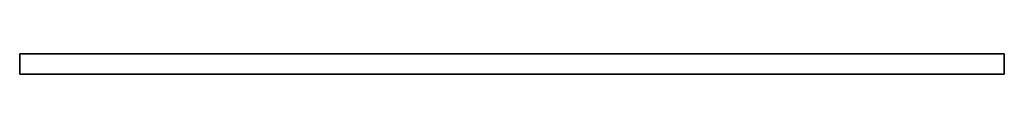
# Model space of a CAD drawing. Header units: millimetres. Extents: x 0 to 2050, y 0 to 42.
import ezdxf

# ---------------------------------------------------------------- set-up
doc = ezdxf.new("R2010")
doc.units = ezdxf.units.MM
doc.header["$LTSCALE"] = 10
doc.layers.add('3DD-cke-_BESCH_sich_laufhor_hilf', color=1, linetype='Continuous')
doc.layers.add('3DD-cke-_BESCH_sich_laufhor_hilf_wnz', color=1, linetype='Continuous')

msp = doc.modelspace()

# ---------------------------------------------------------------- linework, layer by layer
at = {"layer": '3DD-cke-_BESCH_sich_laufhor_hilf_wnz'}
msp.add_polyline3d([(0, 0, 0), (0, 0, 0), (0, 0, 0), (0, 0, 0), (0, 0, 0), (0, 0, 0), (0, 42, 0), (0, 42, 57.5), (0, 0, 57.5), (0, 42, 57.5), (2050, 42, 57.5), (2050, 0, 57.5), (2050, 42, 57.5), (2050, 42, 0), (2050, 0, 0), (2050, 42, 0), (0, 42, 0), (0, 0, 0), (0, 0, 57.5), (2050, 0, 57.5), (2050, 0, 0), (0, 0, 0)], dxfattribs=at)

# ---------------------------------------------------------------- meshes
at = {"layer": '3DD-cke-_BESCH_sich_laufhor_hilf'}
mesh = msp.add_polymesh((6, 3), dxfattribs=at)
for k, corner in enumerate([(2050, 0), (2050, 42), (2050, 42), (0, 0), (0, 42), (0, 42), (0, 0, 57.5), (0, 42, 57.5), (0, 42), (2050, 0, 57.5), (2050, 42, 57.5), (2050, 42), (2050, 0, 57.5), (2050, 0, 57.5), (2050, 0), (0, 0, 57.5), (0, 0, 57.5), (0, 0)]):
    mesh.set_mesh_vertex(divmod(k, 3), corner)

doc.saveas('drawing.dxf')
